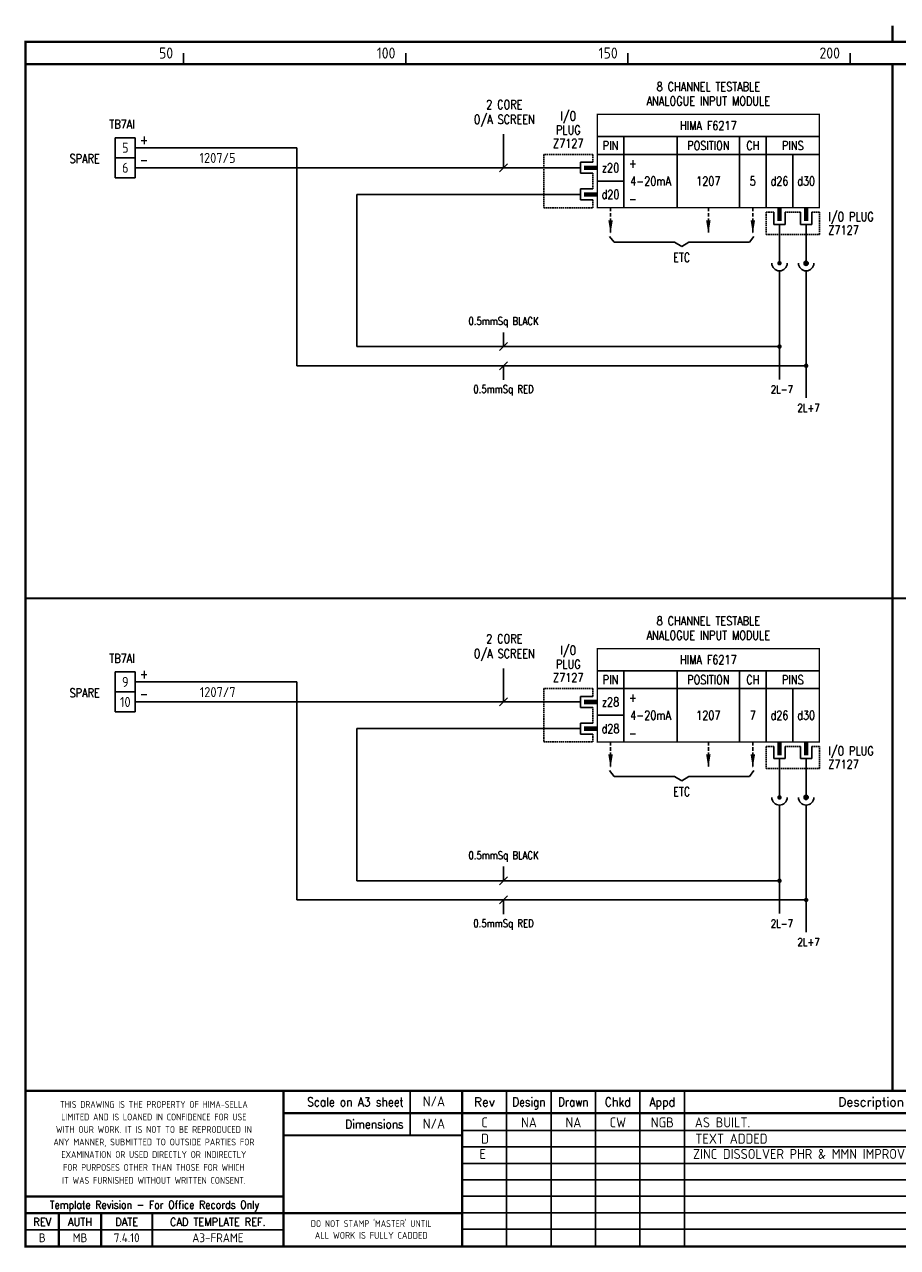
# Model space of a CAD drawing. Extents: x 14 to 408, y 0 to 275.
# Tile 1 of 2: x 14 to 211, y 0 to 275. Entities that reach past the tile are written whole.
import ezdxf
from ezdxf.enums import TextEntityAlignment as Align

# ---------------------------------------------------------------- set-up
doc = ezdxf.new("R2010")
doc.units = 0
doc.header["$LTSCALE"] = 0.25
doc.header["$MEASUREMENT"] = 0
doc.linetypes.add('HIDDEN2', pattern=[4.7625, 3.175, -1.5875])
doc.layers.get('0').update_dxf_attribs({"color": 41, "linetype": 'CONTINUOUS'})
for name, color, linetype in [('00-DRG_FRAME', 12, 'CONTINUOUS'), ('01-DRAW', 7, 'CONTINUOUS'), ('051-TEXT', 2, 'CONTINUOUS'), ('DES', 2, 'CONTINUOUS'), ('DIM', 3, 'CONTINUOUS'), ('LAB', 2, 'CONTINUOUS'), ('RACK', 2, 'CONTINUOUS'), ('SLOT', 2, 'CONTINUOUS'), ('SNA', 2, 'CONTINUOUS'), ('TEXT', 2, 'CONTINUOUS'), ('TPOL', 3, 'CONTINUOUS'), ('XR_FUNCTION', 2, 'CONTINUOUS'), ('XR_MAIN', 2, 'CONTINUOUS')]:
    doc.layers.add(name, color=color, linetype=linetype)
doc.styles.add('CROSSREF', font='romans.shx', dxfattribs={"width": 0.8, "height": 2})
doc.styles.add('FUNCTION', font='ROMANS.shx', dxfattribs={"width": 0.8, "height": 2.5})
doc.styles.add('ISO', font='iso.shx')
doc.styles.add('PINS', font='romans.shx', dxfattribs={"width": 0.8, "height": 2})
doc.styles.add('RACK', font='ROMANS.shx', dxfattribs={"width": 0.8, "height": 2.5})
doc.styles.add('ROMAND', font='ROMAND')
doc.styles.add('ROMANS', font='romans.shx', dxfattribs={"width": 0.8})
doc.styles.add('SLOT', font='romans.shx', dxfattribs={"width": 0.8, "height": 2})
doc.styles.add('SYMBOL', font='romans.shx', dxfattribs={"width": 0.8})

# ---------------------------------------------------------------- blocks, each defined once
blk = doc.blocks.new('A3-REVA')
at = {"layer": '051-TEXT', "style": 'ISO'}
for tag, p in [('DESIGNED', (292.01, 31.7)), ('A', (117.73, 27.28)), ('DES', (127.73, 27.28)), ('DRN', (137.73, 27.28)), ('CHKD', (147.73, 27.28)), ('APPD', (157.73, 27.28)), ('DATE', (256, 27.28)), ('DRAWN', (291.72, 26.77)), ('CHECKED', (291.72, 21.89)), ('APPD', (291.65, 16.79)), ('DATE', (291.92, 11.96))]:
    blk.add_attdef(tag, text='', height=2.25, dxfattribs=at).set_placement(p, align=Align.CENTER)
blk.add_attdef('DESCRIPTION', (165.03, 27.28), '', height=2.25, dxfattribs=at)
blk = doc.blocks.new('A3-REVB')
at = {"layer": '051-TEXT', "style": 'ISO'}
for tag, p in [('A', (124.85, -20.36)), ('DES', (134.85, -20.36)), ('DRN', (144.85, -20.36)), ('CHKD', (154.85, -20.36)), ('APPD', (164.85, -20.36)), ('DATE', (263.12, -20.36))]:
    blk.add_attdef(tag, text='', height=2.25, dxfattribs=at).set_placement(p, align=Align.CENTER)
blk.add_attdef('DESCRIPTION', (172.15, -20.36), '', height=2.25, dxfattribs=at)
blk = doc.blocks.new('A3-CONTRACT')
at = {"layer": '051-TEXT', "color": 41, "style": 'ISO'}
for tag, height, p in [('SCALE', 2.25, (106.71, 31.82)), ('DIMS', 2.25, (106.71, 26.8)), ('CONTRACT', 4.5, (344.94, 3.1)), ('CAD-REF', 2.25, (283.73, 1.84))]:
    blk.add_attdef(tag, text='', height=height, dxfattribs=at).set_placement(p, align=Align.CENTER)
for tag, p in [('TITLE_2', (303.86, 17.28)), ('TITLE_3', (303.79, 12.78))]:
    blk.add_attdef(tag, p, '', height=2.25, dxfattribs=at)
blk = doc.blocks.new('F6217-5V')
for p, q in [((50, 7), (0, 7)), ((6, 7), (6, -9)), ((18, 7), (18, -9)), ((32, 7), (32, -9)), ((38, 7), (38, -9)), ((50, 3), (0, 3)), ((44, 3), (44, -9)), ((-3.75, 0), (-12, 0)), ((-3.75, 1.25), (-3.75, -1.25)), ((-1, 1.25), (-3.75, 1.25)), ((-3.75, -1.25), (-1, -1.25)), ((-3.75, -4.75), (-3.75, -7.25)), ((-1, -4.75), (-3.75, -4.75)), ((6, -3), (0, -3)), ((-3.75, -6), (-12, -6)), ((-3.75, -7.25), (-1, -7.25)), ((39.75, -10), (39.75, -12.75)), ((42.25, -12.75), (42.25, -10)), ((45.75, -10), (45.75, -12.75)), ((48.25, -12.75), (48.25, -10)), ((39.75, -12.75), (42.25, -12.75)), ((41, -12.75), (41, -15)), ((45.75, -12.75), (48.25, -12.75)), ((47, -12.75), (47, -15))]:
    blk.add_line(p, q)
at = {"const_width": 0.3}
blk.add_lwpolyline([(50, -9), (0, -9), (0, 12), (50, 12)], close=True, dxfattribs=at)
at = {"color": 3, "linetype": 'HIDDEN2', "ltscale": 0.4}
for points in [[(-1, 1.25), (-1, 3), (-12, 3), (-12, -9), (-1, -9), (-1, -7.25)], [(-1, -4.75), (-1, -1.25)], [(39.75, -10), (38, -10), (38, -15), (50, -15), (50, -10), (48.25, -10)], [(45.75, -10), (42.25, -10)]]:
    blk.add_lwpolyline(points, dxfattribs=at)
blk.add_lwpolyline([(-3, 0, 1, 1, 0), (0, 0, 0.5, 0.5, 0)], format="xyseb")
at = {"const_width": 1}
for points in [[(-3, -6), (0, -6)], [(41, -12), (41, -9)], [(47, -12), (47, -9)]]:
    blk.add_lwpolyline(points, dxfattribs=at)
at = {"layer": 'DES', "style": 'PINS', "width": 0.8, "flags": 1}
blk.add_attdef('DES1', (53, 6), '', height=1.5, dxfattribs=at)
at = {"layer": 'LAB', "style": 'PINS', "width": 0.8, "flags": 1}
blk.add_attdef('LAB1', text='', height=1.5, dxfattribs=at).set_placement((53, -5.5), align=Align.MIDDLE_LEFT)
at = {"layer": 'RACK', "style": 'RACK', "width": 0.8}
blk.add_attdef('SLOT', text='', height=2, dxfattribs=at).set_placement((25, -3), align=Align.MIDDLE)
at = {"layer": 'SLOT', "style": 'SLOT', "width": 0.8}
blk.add_attdef('ADD1', text='', height=2, dxfattribs=at).set_placement((35, -3), align=Align.MIDDLE)
at = {"layer": 'SNA', "style": 'SYMBOL', "width": 0.8, "flags": 1}
blk.add_attdef('SNA', (53, 0), '', height=1.5, dxfattribs=at)
at = {"layer": 'TEXT', "style": 'ROMANS', "width": 0.8}
for s, p in [('8 CHANNEL TESTABLE', (25, 17.25)), ('ANALOGUE INPUT MODULE', (25, 14))]:
    blk.add_text(s, height=2, dxfattribs=at).set_placement(p, align=Align.CENTER)
for s, p in [('I/O', (-6.5, 11.5)), ('PLUG', (-6.5, 8.5)), ('HIMA F6217', (25, 9.5)), ('Z7127', (-6.5, 5.5)), ('PIN', (3, 5)), ('POSITION', (25, 5)), ('CH', (35, 5)), ('PINS', (44, 5)), ('z20', (3, 0)), ('+', (8, 1)), ('d26', (41, -3)), ('d30', (47, -3)), ('d20', (3, -6)), ('-', (8, -7))]:
    blk.add_text(s, height=2, dxfattribs=at).set_placement(p, align=Align.MIDDLE)
for s, p in [('I/O PLUG', (52, -11)), ('Z7127', (52, -14))]:
    blk.add_text(s, height=2, dxfattribs=at).set_placement(p, align=Align.MIDDLE_LEFT)
at = {"layer": 'TEXT', "style": 'RACK', "width": 0.8}
blk.add_attdef('SIGNAL', text='', height=2, dxfattribs=at).set_placement((12, -3), align=Align.MIDDLE)
at = {"layer": 'TPOL', "style": 'PINS', "width": 0.8, "flags": 1}
for tag, p in [('CN2', (-12, 0)), ('CN3', (-12, -6))]:
    blk.add_attdef(tag, text='', height=1, dxfattribs=at).set_placement(p, align=Align.MIDDLE_LEFT)
at = {"layer": 'TPOL', "color": 2, "style": 'PINS', "width": 0.8}
blk.add_attdef('CN1', text='', height=2, dxfattribs=at).set_placement((3, 0), align=Align.MIDDLE)
at = {"layer": 'TPOL', "style": 'PINS', "width": 0.8, "flags": 1}
for tag, p in [('CN4', (41, -15)), ('CN5', (47, -15))]:
    blk.add_attdef(tag, text='', height=1, dxfattribs=at).set_placement(p, align=Align.BOTTOM_CENTER)
at = {"layer": 'XR_FUNCTION', "style": 'FUNCTION', "width": 0.8, "flags": 1}
blk.add_attdef('XR_FUNCTION', (53, 2), '', height=1.5, dxfattribs=at)
at = {"layer": 'XR_MAIN', "style": 'CROSSREF', "width": 0.8, "flags": 1}
blk.add_attdef('XR_MAIN', (53, -4), '', height=1.5, dxfattribs=at)
blk = doc.blocks.new('F6217-7V')
for p, q in [((50, 7), (0, 7)), ((6, 7), (6, -9)), ((18, 7), (18, -9)), ((32, 7), (32, -9)), ((38, 7), (38, -9)), ((50, 3), (0, 3)), ((44, 3), (44, -9)), ((-3.75, 0), (-12, 0)), ((-3.75, 1.25), (-3.75, -1.25)), ((-1, 1.25), (-3.75, 1.25)), ((-3.75, -1.25), (-1, -1.25)), ((-3.75, -4.75), (-3.75, -7.25)), ((-1, -4.75), (-3.75, -4.75)), ((6, -3), (0, -3)), ((-3.75, -6), (-12, -6)), ((-3.75, -7.25), (-1, -7.25)), ((39.75, -10), (39.75, -12.75)), ((42.25, -12.75), (42.25, -10)), ((45.75, -10), (45.75, -12.75)), ((48.25, -12.75), (48.25, -10)), ((39.75, -12.75), (42.25, -12.75)), ((41, -12.75), (41, -15)), ((45.75, -12.75), (48.25, -12.75)), ((47, -12.75), (47, -15))]:
    blk.add_line(p, q)
at = {"const_width": 0.3}
blk.add_lwpolyline([(50, -9), (0, -9), (0, 12), (50, 12)], close=True, dxfattribs=at)
at = {"color": 3, "linetype": 'HIDDEN2', "ltscale": 0.4}
for points in [[(-1, 1.25), (-1, 3), (-12, 3), (-12, -9), (-1, -9), (-1, -7.25)], [(-1, -4.75), (-1, -1.25)], [(39.75, -10), (38, -10), (38, -15), (50, -15), (50, -10), (48.25, -10)], [(45.75, -10), (42.25, -10)]]:
    blk.add_lwpolyline(points, dxfattribs=at)
blk.add_lwpolyline([(-3, 0, 1, 1, 0), (0, 0, 0.5, 0.5, 0)], format="xyseb")
at = {"const_width": 1}
for points in [[(-3, -6), (0, -6)], [(41, -12), (41, -9)], [(47, -12), (47, -9)]]:
    blk.add_lwpolyline(points, dxfattribs=at)
at = {"layer": 'DES', "style": 'PINS', "width": 0.8, "flags": 1}
blk.add_attdef('DES1', (53, 6), '', height=1.5, dxfattribs=at)
at = {"layer": 'LAB', "style": 'PINS', "width": 0.8, "flags": 1}
blk.add_attdef('LAB1', text='', height=1.5, dxfattribs=at).set_placement((53, -5.5), align=Align.MIDDLE_LEFT)
at = {"layer": 'RACK', "style": 'RACK', "width": 0.8}
blk.add_attdef('SLOT', text='', height=2, dxfattribs=at).set_placement((25, -3), align=Align.MIDDLE)
at = {"layer": 'SLOT', "style": 'SLOT', "width": 0.8}
blk.add_attdef('ADD1', text='', height=2, dxfattribs=at).set_placement((35, -3), align=Align.MIDDLE)
at = {"layer": 'SNA', "style": 'SYMBOL', "width": 0.8, "flags": 1}
blk.add_attdef('SNA', (53, 0), '', height=1.5, dxfattribs=at)
at = {"layer": 'TEXT', "style": 'ROMANS', "width": 0.8}
for s, p in [('8 CHANNEL TESTABLE', (25, 17.25)), ('ANALOGUE INPUT MODULE', (25, 14))]:
    blk.add_text(s, height=2, dxfattribs=at).set_placement(p, align=Align.CENTER)
for s, p in [('I/O', (-6.5, 11.5)), ('PLUG', (-6.5, 8.5)), ('HIMA F6217', (25, 9.5)), ('Z7127', (-6.5, 5.5)), ('PIN', (3, 5)), ('POSITION', (25, 5)), ('CH', (35, 5)), ('PINS', (44, 5)), ('z28', (3, 0)), ('+', (8, 1)), ('d26', (41, -3)), ('d30', (47, -3)), ('d28', (3, -6)), ('-', (8, -7))]:
    blk.add_text(s, height=2, dxfattribs=at).set_placement(p, align=Align.MIDDLE)
for s, p in [('I/O PLUG', (52, -11)), ('Z7127', (52, -14))]:
    blk.add_text(s, height=2, dxfattribs=at).set_placement(p, align=Align.MIDDLE_LEFT)
at = {"layer": 'TEXT', "style": 'RACK', "width": 0.8}
blk.add_attdef('SIGNAL', text='', height=2, dxfattribs=at).set_placement((12, -3), align=Align.MIDDLE)
at = {"layer": 'TPOL', "style": 'PINS', "width": 0.8, "flags": 1}
for tag, p in [('CN2', (-12, 0)), ('CN3', (-12, -6))]:
    blk.add_attdef(tag, text='', height=1, dxfattribs=at).set_placement(p, align=Align.MIDDLE_LEFT)
at = {"layer": 'TPOL', "color": 2, "style": 'PINS', "width": 0.8}
blk.add_attdef('CN1', text='', height=2, dxfattribs=at).set_placement((3, 0), align=Align.MIDDLE)
at = {"layer": 'TPOL', "style": 'PINS', "width": 0.8, "flags": 1}
for tag, p in [('CN4', (41, -15)), ('CN5', (47, -15))]:
    blk.add_attdef(tag, text='', height=1, dxfattribs=at).set_placement(p, align=Align.BOTTOM_CENTER)
at = {"layer": 'XR_FUNCTION', "style": 'FUNCTION', "width": 0.8, "flags": 1}
blk.add_attdef('XR_FUNCTION', (53, 2), '', height=1.5, dxfattribs=at)
at = {"layer": 'XR_MAIN', "style": 'CROSSREF', "width": 0.8, "flags": 1}
blk.add_attdef('XR_MAIN', (53, -4), '', height=1.5, dxfattribs=at)

msp = doc.modelspace()

# ---------------------------------------------------------------- linework, layer by layer
at = {"layer": '00-DRG_FRAME'}
for p, q in [((50, 266.5), (50, 269)), ((100, 266.5), (100, 269)), ((150, 266.5), (150, 269)), ((200, 266.5), (200, 269)), ((101.01, 35.5), (101.01, 25.5)), ((122.7, 35.5), (122.7, 0.5)), ((132.7, 0.5), (132.7, 35.5)), ((142.7, 0.5), (142.7, 35.5)), ((152.7, 35.5), (152.7, 0.5)), ((162.7, 35.5), (162.7, 0.5)), ((265, 26.59), (112.7, 26.59)), ((265, 22.89), (112.7, 22.89)), ((265, 19.19), (112.7, 19.19)), ((265, 15.49), (112.7, 15.49)), ((265, 11.79), (112.7, 11.79)), ((265, 8.09), (112.7, 8.09)), ((72.5, 4.25), (14.5, 4.25)), ((265, 4.39), (112.7, 4.39))]:
    msp.add_line(p, q, dxfattribs=at)
at = {"layer": '00-DRG_FRAME', "const_width": 0.5}
for points in [[(209.5, 271.5), (209.5, 275.18)], [(209.5, 271.5), (209.5, 275.18)], [(14.5, 266.5), (404.5, 266.5)], [(209.5, 35.5), (209.5, 266.5)], [(14.5, 146.31), (404.5, 146.31)], [(404.5, 35.5), (14.5, 35.5)], [(72.5, 0.5), (72.5, 35.5)], [(112.7, 0.5), (112.7, 35.5)], [(265, 30.5), (72.5, 30.5)], [(112.7, 25.5), (72.5, 25.5)], [(14.5, 11.75), (72.5, 11.75)], [(14.5, 8), (72.5, 8)], [(22, 0.5), (22, 8)], [(31.5, 0.5), (31.5, 8)], [(43, 0.5), (43, 8)], [(112.7, 8), (72.5, 8)]]:
    msp.add_lwpolyline(points, dxfattribs=at)
msp.add_lwpolyline([(14.5, 0.5), (404.5, 0.5), (404.5, 271.5), (14.5, 271.5)], close=True, dxfattribs=at)
at = {"layer": '01-DRAW'}
for p, q in [((34.68, 249.94), (39.18, 249.94)), ((75.5, 247.69), (39.18, 247.69)), ((34.68, 245.44), (39.18, 245.44)), ((34.68, 245.44), (39.18, 245.44)), ((131.08, 243.19), (39.18, 243.19)), ((34.68, 240.94), (39.18, 240.94)), ((34.68, 240.94), (39.18, 240.94)), ((131.08, 237.19), (89, 237.19)), ((145.88, 227.75), (146.86, 226.45)), ((146.86, 226.45), (160.46, 226.45)), ((160.46, 226.45), (162.08, 225.48)), ((163.7, 226.45), (162.08, 225.48)), ((177.31, 226.45), (163.7, 226.45)), ((178.28, 227.75), (177.31, 226.45)), ((184.08, 228.19), (184.08, 221.71)), ((190.08, 228.19), (190.08, 221.71)), ((190.08, 228.19), (190.08, 221.71)), ((184.08, 219.98), (184.08, 195.58)), ((190.08, 219.98), (190.08, 191.43)), ((190.08, 219.98), (190.08, 191.43)), ((184.08, 202.96), (89, 202.96)), ((190.08, 198.64), (75.5, 198.64)), ((34.68, 129.75), (39.18, 129.75)), ((75.5, 127.5), (39.18, 127.5)), ((34.68, 125.25), (39.18, 125.25)), ((34.68, 125.25), (39.18, 125.25)), ((131.08, 123), (39.18, 123)), ((34.68, 120.75), (39.18, 120.75)), ((34.68, 120.75), (39.18, 120.75)), ((131.08, 117), (89, 117)), ((145.88, 107.55), (146.86, 106.26)), ((178.28, 107.55), (177.31, 106.26)), ((184.08, 108), (184.08, 101.52)), ((190.08, 108), (190.08, 101.52)), ((190.08, 108), (190.08, 101.52)), ((146.86, 106.26), (160.46, 106.26)), ((160.46, 106.26), (162.08, 105.29)), ((163.7, 106.26), (162.08, 105.29)), ((177.31, 106.26), (163.7, 106.26)), ((184.08, 99.79), (184.08, 75.39)), ((190.08, 99.79), (190.08, 71.23)), ((190.08, 99.79), (190.08, 71.23)), ((184.08, 82.77), (89, 82.77)), ((190.08, 78.45), (75.5, 78.45))]:
    msp.add_line(p, q, dxfattribs=at)
at = {"layer": '01-DRAW', "linetype": 'HIDDEN2'}
for p, q in [((146.08, 234.19), (146.08, 228.36)), ((168.08, 234.19), (168.08, 228.36)), ((178.08, 234.19), (178.08, 228.36)), ((146.08, 114), (146.08, 108.17)), ((168.08, 114), (168.08, 108.17)), ((178.08, 114), (178.08, 108.17))]:
    msp.add_line(p, q, dxfattribs=at)
at = {"layer": '01-DRAW'}
for points in [[(34.68, 249.94), (34.68, 240.94)], [(39.18, 240.94), (39.18, 249.94)], [(34.68, 129.75), (34.68, 120.75)], [(39.18, 120.75), (39.18, 129.75)]]:
    msp.add_lwpolyline(points, dxfattribs=at)
at = {"layer": '01-DRAW', "const_width": 0.5}
for points in [[(183.83, 221.71, 1), (184.33, 221.71, 1)], [(189.83, 221.71, 1), (190.33, 221.71, 1)], [(183.83, 202.96, 1), (184.33, 202.96, 1)], [(189.83, 198.64, 1), (190.33, 198.64, 1)], [(183.83, 101.52, 1), (184.33, 101.52, 1)], [(189.83, 101.52, 1), (190.33, 101.52, 1)], [(183.83, 82.77, 1), (184.33, 82.77, 1)], [(189.83, 78.45, 1), (190.33, 78.45, 1)]]:
    msp.add_lwpolyline(points, format="xyb", close=True, dxfattribs=at)
at = {"layer": '01-DRAW'}
for centre, radius in [((190.08, 221.71), 0.475), ((190.08, 221.71), 0.389), ((190.08, 221.71), 0.302), ((190.08, 221.71), 0.216), ((190.08, 221.71), 0.13), ((190.08, 221.71), 0.0432), ((190.08, 101.52), 0.475), ((190.08, 101.52), 0.389), ((190.08, 101.52), 0.302), ((190.08, 101.52), 0.216), ((190.08, 101.52), 0.13), ((190.08, 101.52), 0.0432)]:
    msp.add_circle(centre, radius, dxfattribs=at)
for centre in [(184.08, 221.71), (190.08, 221.71), (190.08, 221.71), (184.08, 101.52), (190.08, 101.52), (190.08, 101.52)]:
    msp.add_arc(centre, 1.73, 180, 0, dxfattribs=at)
for points in [[(146.59, 231.38), (145.58, 231.38), (146.08, 228.36)], [(168.59, 231.38), (167.58, 231.38), (168.08, 228.36)], [(178.59, 231.38), (177.58, 231.38), (178.08, 228.36)], [(146.59, 111.19), (145.58, 111.19), (146.08, 108.17)], [(168.59, 111.19), (167.58, 111.19), (168.08, 108.17)], [(178.59, 111.19), (177.58, 111.19), (178.08, 108.17)]]:
    msp.add_solid(points, dxfattribs=at)
at = {"layer": '051-TEXT', "color": 0}
for p, q in [((75.5, 247.69), (75.5, 198.64)), ((89, 237.19), (89, 202.96)), ((75.5, 127.5), (75.5, 78.45)), ((89, 117), (89, 82.77))]:
    msp.add_line(p, q, dxfattribs=at)
at = {"layer": 'DIM'}
for p, q in [((122, 243.19), (122, 250.74)), ((121.1, 242.29), (122.9, 244.09)), ((121.1, 202.06), (122.9, 203.86)), ((122, 202.96), (122, 206.14)), ((121.1, 197.74), (122.9, 199.54)), ((122, 195.45), (122, 198.64)), ((122, 123), (122, 130.54)), ((121.1, 122.1), (122.9, 123.9)), ((122, 82.77), (122, 85.95)), ((121.1, 81.87), (122.9, 83.67)), ((121.1, 77.55), (122.9, 79.35)), ((122, 75.26), (122, 78.45))]:
    msp.add_line(p, q, dxfattribs=at)

# ---------------------------------------------------------------- block references
at = {"layer": '00-DRG_FRAME'}
for name, p, values in [('A3-CONTRACT', (-0.35, 0.19), {'TITLE_2': 'ICI SYNETIX SCHEDULE - No.3 AND No.7 PLANTS', 'TITLE_3': 'FISHER-ROSEMOUNTP.O. No.  99003994', 'CAD-REF': '10265-P3-144', 'CONTRACT': 'C10265H-P3', 'SCALE': 'N/A', 'DIMS': 'N/A'}), ('A3-REVB', (-7, 43.98), {'A': 'D', 'DESCRIPTION': 'TEXT ADDED', 'DATE': '06.10.11'}), ('A3-REVB', (-7.52, 40.55), {'A': 'E', 'DESCRIPTION': 'ZINC DISSOLVER PHR & MMN IMPROVEMENTS', 'DATE': '24.02.14'})]:
    msp.add_blockref(name, p, dxfattribs=at).add_auto_attribs(values)
ref = msp.add_blockref('A3-REVA', (0, 0), dxfattribs=at)
ref.add_attrib('A', 'C', dxfattribs={"layer": '051-TEXT', "height": 2.25, "style": 'ISO'}).set_placement((117.73, 27.28), align=Align.CENTER)
ref.add_attrib('DES', 'NA', dxfattribs={"layer": '051-TEXT', "height": 2.25, "style": 'ISO'}).set_placement((127.73, 27.28), align=Align.CENTER)
ref.add_attrib('DRN', 'NA', dxfattribs={"layer": '051-TEXT', "height": 2.25, "style": 'ISO'}).set_placement((137.73, 27.28), align=Align.CENTER)
ref.add_attrib('CHKD', 'CW', dxfattribs={"layer": '051-TEXT', "height": 2.25, "style": 'ISO'}).set_placement((147.73, 27.28), align=Align.CENTER)
ref.add_attrib('APPD', 'NGB', dxfattribs={"layer": '051-TEXT', "height": 2.25, "style": 'ISO'}).set_placement((157.73, 27.28), align=Align.CENTER)
ref.add_attrib('DESCRIPTION', 'AS BUILT.', (165.03, 27.28), dxfattribs={"layer": '051-TEXT', "height": 2.25, "style": 'ISO'})
ref.add_attrib('DATE', '06.06.00', dxfattribs={"layer": '051-TEXT', "height": 2.25, "style": 'ISO'}).set_placement((256, 27.28), align=Align.CENTER)
ref.add_attrib('DESIGNED', 'NH', dxfattribs={"layer": '051-TEXT', "height": 2.25, "style": 'ISO'}).set_placement((292.01, 31.7), align=Align.CENTER)
ref.add_attrib('DRAWN', 'NH', dxfattribs={"layer": '051-TEXT', "height": 2.25, "style": 'ISO'}).set_placement((291.72, 26.77), align=Align.CENTER)
ref.add_attrib('CHECKED', 'CW', dxfattribs={"layer": '051-TEXT', "height": 2.25, "style": 'ISO'}).set_placement((291.72, 21.89), align=Align.CENTER)
ref.add_attrib('APPD', 'NGB', dxfattribs={"layer": '051-TEXT', "height": 2.25, "style": 'ISO'}).set_placement((291.65, 16.79), align=Align.CENTER)
ref.add_attrib('DATE', '29.03.00', dxfattribs={"layer": '051-TEXT', "height": 2.25, "style": 'ISO'}).set_placement((291.92, 11.96), align=Align.CENTER)
at = {"layer": '01-DRAW', "color": 0}
for name, p, values in [('F6217-5V', (143.08, 243.19), {'CN1': 'z20', 'ADD1': '5', 'SIGNAL': '4-20mA', 'SLOT': '1207'}), ('F6217-7V', (143.08, 123), {'CN1': 'z28', 'ADD1': '7', 'SIGNAL': '4-20mA', 'SLOT': '1207'})]:
    msp.add_blockref(name, p, dxfattribs=at).add_auto_attribs(values)

# ---------------------------------------------------------------- texts
at = {"layer": '00-DRG_FRAME', "style": 'ISO'}
for s, p in [('50', (47.69, 267.75)), ('100', (97.69, 267.75)), ('150', (147.69, 267.75)), ('200', (197.69, 267.75))]:
    msp.add_text(s, height=2.5, dxfattribs=at).set_placement(p, align=Align.RIGHT)
at = {"layer": '00-DRG_FRAME', "color": 3, "style": 'ISO'}
for s, width, p in [('THIS DRAWING IS THE PROPERTY OF HIMA-SELLA', 0.9, (43.36, 32.44)), ("DO NOT STAMP 'MASTER' UNTIL", 0.95, (92.25, 5.79))]:
    msp.add_text(s, height=1.53, dxfattribs=dict(at, width=width)).set_placement(p, align=Align.MIDDLE)
at = {"layer": '00-DRG_FRAME', "color": 4, "style": 'ROMAND', "width": 0.87}
for s, p in [('Scale on A3 sheet', (99.54, 32)), ('Dimensions', (99.54, 27.01))]:
    msp.add_text(s, height=2, dxfattribs=at).set_placement(p, align=Align.RIGHT)
at = {"layer": '00-DRG_FRAME', "color": 4, "style": 'ROMAND'}
for s, p in [('Rev', (117.7, 32)), ('Description', (204.69, 32))]:
    msp.add_text(s, height=2, dxfattribs=at).set_placement(p, align=Align.CENTER)
for s, width, p in [('Design', 0.85, (127.7, 32)), ('Drawn', 0.85, (137.7, 32)), ('Chkd', 0.9, (147.7, 32)), ('Appd', 0.9, (157.7, 32))]:
    msp.add_text(s, height=2, dxfattribs=dict(at, width=width)).set_placement(p, align=Align.CENTER)
at = {"layer": '00-DRG_FRAME', "color": 3, "style": 'ISO'}
for s, width, p in [('LIMITED AND IS LOANED IN CONFIDENCE FOR USE', 0.9, (43.36, 29.62)), ('WITH OUR WORK. IT IS NOT TO BE REPRODUCED IN', 0.87, (43.36, 26.81)), ('ANY MANNER, SUBMITTED TO OUTSIDE PARTIES FOR', 0.87, (43.36, 23.99)), ('EXAMINATION OR USED DIRECTLY OR INDIRECTLY', 0.9, (43.36, 21.18)), ('FOR PURPOSES OTHER THAN THOSE FOR WHICH', 0.9, (43.36, 18.27)), ('IT WAS FURNISHED WITHOUT WRITTEN CONSENT.', 0.9, (43.36, 15.35))]:
    msp.add_text(s, height=1.53, dxfattribs=dict(at, width=width)).set_placement(p, align=Align.MIDDLE_CENTER)
at = {"layer": '00-DRG_FRAME', "color": 4, "style": 'ROMAND'}
for s, width, p in [('Template Revision - For Office Records Only', 0.85, (43.5, 9.62)), ('REV', 0.9, (18.25, 6)), ('AUTH', 0.9, (26.75, 6)), ('DATE', 0.9, (37.25, 6)), ('CAD TEMPLATE REF.', 0.9, (57.75, 6))]:
    msp.add_text(s, height=1.8, dxfattribs=dict(at, width=width)).set_placement(p, align=Align.MIDDLE)
at = {"layer": '00-DRG_FRAME', "color": 41, "style": 'ISO'}
for s, p in [('B', (18.25, 1.45)), ('MB', (26.75, 1.45)), ('7.4.10', (37.25, 1.45)), ('A3-FRAME', (57.75, 1.45))]:
    msp.add_text(s, height=2, dxfattribs=at).set_placement(p, align=Align.CENTER)
at = {"layer": '00-DRG_FRAME', "color": 3, "style": 'ISO'}
msp.add_text('ALL WORK IS FULLY CADDED', height=1.53, dxfattribs=at).set_placement((92.25, 2.98), align=Align.MIDDLE_CENTER)
at = {"layer": '01-DRAW', "style": 'ISO'}
for s, p in [('5', (36.93, 247.69)), ('6', (36.93, 243.19)), ('9', (36.93, 127.5)), ('10', (36.93, 123))]:
    msp.add_text(s, height=2.25, dxfattribs=at).set_placement(p, align=Align.MIDDLE)
at = {"layer": '01-DRAW', "style": 'ROMANS', "width": 0.8}
for s, p in [('+', (40.25, 249.49)), ('-', (40.25, 244.99)), ('+', (40.25, 129.3)), ('-', (40.25, 124.8))]:
    msp.add_text(s, height=2, dxfattribs=at).set_placement(p, align=Align.MIDDLE_LEFT)
at = {"layer": '01-DRAW', "style": 'ISO'}
for s, p in [('1207/5', (61.74, 244.28)), ('1207/7', (61.74, 124.09))]:
    msp.add_text(s, height=2.25, dxfattribs=at).set_placement(p, align=Align.RIGHT)
at = {"layer": '01-DRAW', "color": 2, "style": 'ROMANS', "width": 0.8}
for p in [(162.08, 222.02), (162.08, 101.83)]:
    msp.add_text('ETC', height=2, dxfattribs=at).set_placement(p, align=Align.CENTER)
at = {"layer": '01-DRAW', "style": 'ROMANS', "width": 0.8}
for s, p in [('2L-7', (182.14, 192.47)), ('2L+7', (188.14, 188.31)), ('2L-7', (182.14, 72.28)), ('2L+7', (188.14, 68.12))]:
    msp.add_text(s, height=1.75, dxfattribs=at).set_placement(p)
at = {"layer": '051-TEXT', "style": 'ROMANS', "width": 0.8}
for p in [(36.18, 251.99), (36.18, 131.8)]:
    msp.add_text('TB7AI', height=2, dxfattribs=at).set_placement(p, align=Align.CENTER)
for p in [(31.18, 245.25), (31.18, 125.05)]:
    msp.add_text('SPARE', height=2, dxfattribs=at).set_placement(p, align=Align.MIDDLE_RIGHT)
at = {"layer": '051-TEXT', "char_height": 2, "width": 42.7265, "attachment_point": 8, "style": 'ROMANS'}
for insert in [(122.18, 252.4), (122.18, 132.21)]:
    msp.add_mtext('2 CORE\\PO/A SCREEN', dxfattribs=dict(at, insert=insert))
at = {"layer": 'DIM', "style": 'ROMANS', "width": 0.8}
for s, p in [('0.5mmSq BLACK', (122, 207.82)), ('0.5mmSq RED', (122, 192.51)), ('0.5mmSq BLACK', (122, 87.63)), ('0.5mmSq RED', (122, 72.32))]:
    msp.add_text(s, height=1.75, dxfattribs=at).set_placement(p, align=Align.CENTER)

doc.saveas('drawing.dxf')
